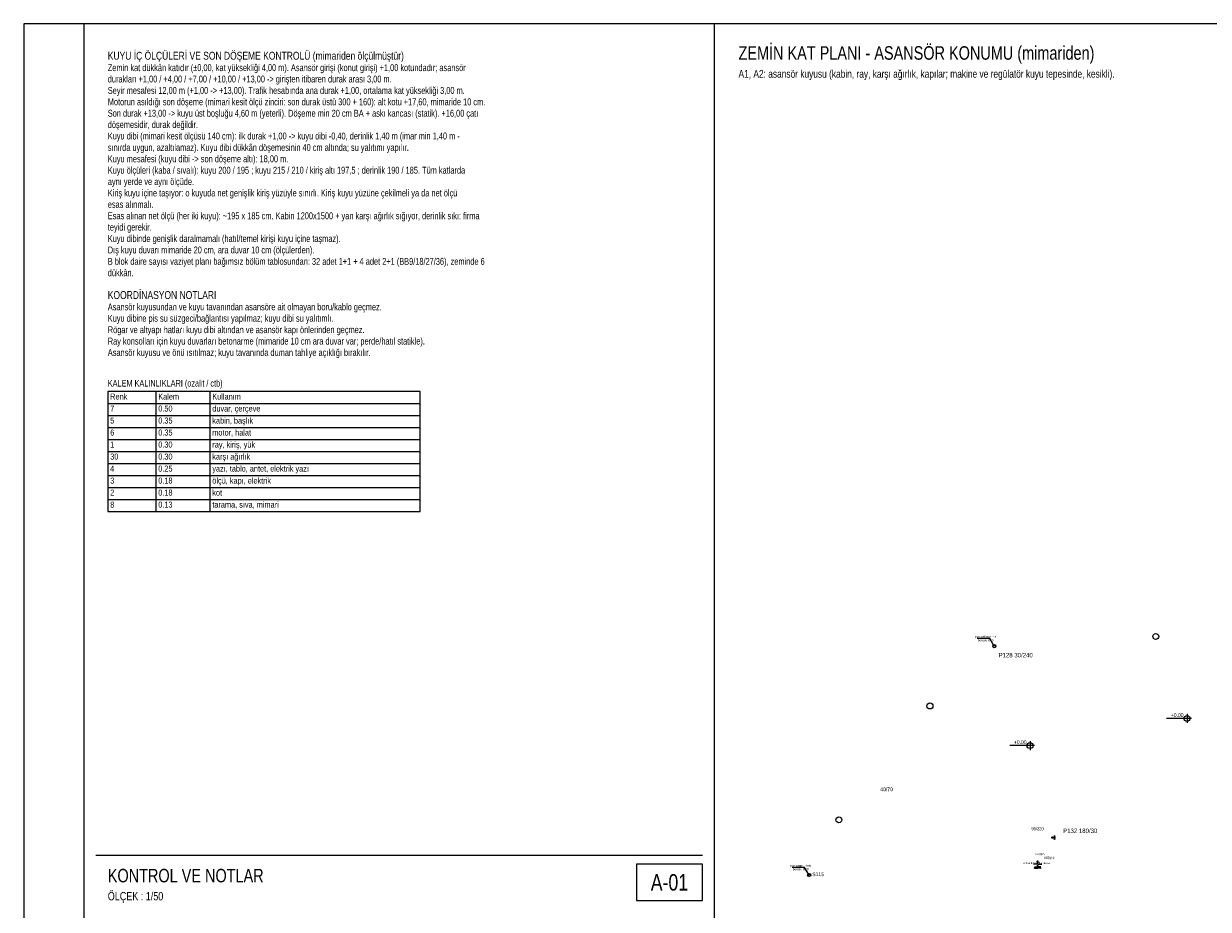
# Model space of a CAD drawing. Header units: centimetres. Extents: x 0 to 13360, y -30 to 2970.
# Tile 2 of 27: x 0 to 1972, y 1495 to 2970. Entities that reach past the tile are written whole.
import ezdxf
from ezdxf.enums import TextEntityAlignment as Align

# ---------------------------------------------------------------- set-up
doc = ezdxf.new("R2010")
doc.units = ezdxf.units.CM
for name, color, linetype in [('ASN-ANTET', 4, 'Continuous'), ('ASN-BASLIK', 5, 'Continuous'), ('ASN-CERCEVE', 7, 'Continuous'), ('ASN-MIMARI', 8, 'Continuous'), ('ASN-TABLO', 4, 'Continuous'), ('ASN-YAZI', 4, 'Continuous')]:
    doc.layers.add(name, color=color, linetype=linetype)

msp = doc.modelspace()

# ---------------------------------------------------------------- linework, layer by layer
at = {"layer": 'ASN-ANTET'}
msp.add_line((120, 1585), (1130, 1585), dxfattribs=at)
msp.add_lwpolyline([(1020, 1510), (1130, 1510), (1130, 1570), (1020, 1570)], close=True, dxfattribs=at)
at = {"layer": 'ASN-CERCEVE'}
msp.add_line((1150, 0), (1150, 2970), dxfattribs=at)
for points in [[(0, 0), (13359.9, 0), (13359.9, 2970), (0, 2970)], [(100, 0), (13334.9, 0), (13334.9, 2970), (100, 2970)]]:
    msp.add_lwpolyline(points, close=True, dxfattribs=at)
at = {"layer": 'ASN-MIMARI'}
for p, q in [((1608.2, 1945.9), (1587.3, 1945.9)), ((1615.8, 1933.5), (1608.2, 1945.9)), ((1936.6, 1820.4), (1936.6, 1805.4)), ((1944.1, 1812.9), (1902.7, 1812.9)), ((1675.4, 1775.3), (1675.4, 1760.3)), ((1682.9, 1767.8), (1641.5, 1767.8)), ((1300.1, 1564.6), (1279.1, 1564.6)), ((1307.7, 1552.2), (1300.1, 1564.6)), ((1688, 1570.4), (1681, 1570.4)), ((1682, 1563.9), (1688, 1563.9)), ((1682.2, 1563.9), (1682.2, 1563.7)), ((1682.6, 1563.4), (1688, 1563.4)), ((1682.7, 1565.6), (1688, 1565.6)), ((1688, 1573.9), (1685.8, 1573.9)), ((1688, 1567.4), (1686.6, 1567.4)), ((1688, 1571.6), (1688, 1576.2)), ((1688, 1573.9), (1690.3, 1573.8)), ((1688, 1570.4), (1695.1, 1570.3)), ((1688, 1566.1), (1688, 1568.7)), ((1688, 1567.4), (1689.4, 1567.3)), ((1693.2, 1565.6), (1688, 1565.6)), ((1693.9, 1563.8), (1688, 1563.9)), ((1693.4, 1563.3), (1688, 1563.4)), ((1693.7, 1563.8), (1693.7, 1563.7))]:
    msp.add_line(p, q, dxfattribs=at)
for centre, radius in [((1884.7, 1949.5), 5), ((1615.8, 1933.5), 2.7), ((1615.8, 1933.5), 2.25), ((1508.7, 1833.7), 5), ((1936.6, 1812.9), 5), ((1675.4, 1767.8), 5), ((1357, 1644.1), 5), ((1716.1, 1616.9), 0.713), ((1712.5, 1614.6), 1.15), ((1712.5, 1614.6), 0.969), ((1716.1, 1614.6), 0.713), ((1716.1, 1612.3), 0.713), ((1307.7, 1552.2), 2.7), ((1307.7, 1552.2), 2.25)]:
    msp.add_circle(centre, radius, dxfattribs=at)
at = {"layer": 'ASN-TABLO'}
for p, q in [((220, 2357.7), (220, 2157.7)), ((310, 2357.7), (310, 2157.7)), ((140, 2337.7), (660, 2337.7)), ((140, 2317.7), (660, 2317.7)), ((140, 2297.7), (660, 2297.7)), ((140, 2277.7), (660, 2277.7)), ((140, 2257.7), (660, 2257.7)), ((140, 2237.7), (660, 2237.7)), ((140, 2217.7), (660, 2217.7)), ((140, 2197.7), (660, 2197.7)), ((140, 2177.7), (660, 2177.7))]:
    msp.add_line(p, q, dxfattribs=at)
msp.add_lwpolyline([(140, 2157.7), (660, 2157.7), (660, 2357.7), (140, 2357.7)], close=True, dxfattribs=at)

# ---------------------------------------------------------------- texts
at = {"layer": 'ASN-ANTET', "width": 0.8}
msp.add_text('A-01', height=27.5, dxfattribs=at).set_placement((1075, 1540), align=Align.MIDDLE_CENTER)
msp.add_text('ÖLÇEK : 1/50', height=14, dxfattribs=at).set_placement((140, 1510))
at = {"layer": 'ASN-BASLIK', "width": 0.8}
for s, height, p in [('KUYU İÇ ÖLÇÜLERİ VE SON DÖŞEME KONTROLÜ (mimariden ölçülmüştür)', 13.225, (140, 2910)), ('ZEMİN KAT PLANI - ASANSÖR KONUMU (mimariden)', 22.5, (1190, 2910)), ('KOORDİNASYON NOTLARI', 13.225, (140, 2511.5)), ('KALEM KALINLIKLARI (ozalit / ctb)', 11, (140, 2365.7)), ('Renk', 10, (144, 2344.1)), ('Kalem', 10, (224, 2344.1)), ('Kullanım', 10, (314, 2344.1)), ('KONTROL VE NOTLAR', 22.5, (140, 1540))]:
    msp.add_text(s, height=height, dxfattribs=at).set_placement(p)
at = {"layer": 'ASN-MIMARI', "width": 0.8}
for s, height, p in [('pvc yağmur iniş', 3.75, (1584.1, 1947.3)), ('borusu %%c10', 3.75, (1588.5, 1941.5)), ('P128 30/240', 7.5, (1622.9, 1914.6)), ('+0.00', 6.25, (1909.7, 1815.5)), ('+0.00', 6.25, (1648.4, 1770.4)), ('40/70', 6.25, (1425.9, 1691.8)), ('90/220', 5, (1677.6, 1626.8)), ('P132 180/30', 7.5, (1730.4, 1622.1)), ('%%%1eğim', 3.19, (1683.7, 1585.3)), ('süzgeç', 3.99, (1698.9, 1579.5)), ('pvc yağmur iniş', 3.75, (1275.9, 1566)), ('borusu %%c10', 3.75, (1280.4, 1560.2)), ('mekanik havalandırma', 3.336, (1663.4, 1570.4)), ('S115', 6.25, (1312.8, 1550.3))]:
    msp.add_text(s, height=height, dxfattribs=at).set_placement(p)
at = {"layer": 'ASN-TABLO', "width": 0.8}
for s, p in [('7', (144, 2324.1)), ('0.50', (224, 2324.1)), ('duvar, çerçeve', (314, 2324.1)), ('5', (144, 2304.1)), ('0.35', (224, 2304.1)), ('kabin, başlık', (314, 2304.1)), ('6', (144, 2284.1)), ('0.35', (224, 2284.1)), ('motor, halat', (314, 2284.1)), ('1', (144, 2264.1)), ('0.30', (224, 2264.1)), ('ray, kiriş, yük', (314, 2264.1)), ('30', (144, 2244.1)), ('0.30', (224, 2244.1)), ('karşı ağırlık', (314, 2244.1)), ('4', (144, 2224.1)), ('0.25', (224, 2224.1)), ('yazı, tablo, antet, elektrik yazı', (314, 2224.1)), ('3', (144, 2204.1)), ('0.18', (224, 2204.1)), ('ölçü, kapı, elektrik', (314, 2204.1)), ('2', (144, 2184.1)), ('0.18', (224, 2184.1)), ('kot', (314, 2184.1)), ('8', (144, 2164.1)), ('0.13', (224, 2164.1)), ('tarama, sıva, mimari', (314, 2164.1))]:
    msp.add_text(s, height=10, dxfattribs=at).set_placement(p)
at = {"layer": 'ASN-YAZI', "width": 0.8}
for s, height, p in [('Zemin kat dükkân katıdır (%%p0,00, kat yüksekliği 4,00 m). Asansör girişi (konut girişi) +1,00 kotundadır; asansör', 11.5, (140, 2891)), ('durakları +1,00 / +4,00 / +7,00 / +10,00 / +13,00 -> girişten itibaren durak arası 3,00 m.', 11.5, (140, 2872.1)), ('A1, A2: asansör kuyusu (kabin, ray, karşı ağırlık, kapılar; makine ve regülatör kuyu tepesinde, kesikli).', 13, (1190, 2880)), ('Seyir mesafesi 12,00 m (+1,00 -> +13,00). Trafik hesabında ana durak +1,00, ortalama kat yüksekliği 3,00 m.', 11.5, (140, 2853.1)), ('Motorun asıldığı son döşeme (mimari kesit ölçü zinciri: son durak üstü 300 + 160): alt kotu +17,60, mimaride 10 cm.', 11.5, (140, 2834.1)), ('Son durak +13,00 -> kuyu üst boşluğu 4,60 m (yeterli). Döşeme min 20 cm BA + askı kancası (statik). +16,00 çatı', 11.5, (140, 2815.1)), ('döşemesidir, durak değildir.', 11.5, (140, 2796.2)), ('Kuyu dibi (mimari kesit ölçüsü 140 cm): ilk durak +1,00 -> kuyu dibi -0,40, derinlik 1,40 m (imar min 1,40 m -', 11.5, (140, 2777.2)), ('sınırda uygun, azaltılamaz). Kuyu dibi dükkân döşemesinin 40 cm altında; su yalıtımı yapılır.', 11.5, (140, 2758.2)), ('Kuyu mesafesi (kuyu dibi -> son döşeme altı): 18,00 m.', 11.5, (140, 2739.2)), ('Kuyu ölçüleri (kaba / sıvalı): kuyu 200 / 195 ; kuyu 215 / 210 / kiriş altı 197,5 ; derinlik 190 / 185. Tüm katlarda', 11.5, (140, 2720.2)), ('aynı yerde ve aynı ölçüde.', 11.5, (140, 2701.3)), ('Kiriş kuyu içine taşıyor: o kuyuda net genişlik kiriş yüzüyle sınırlı. Kiriş kuyu yüzüne çekilmeli ya da net ölçü', 11.5, (140, 2682.3)), ('esas alınmalı.', 11.5, (140, 2663.3)), ('Esas alınan net ölçü (her iki kuyu): ~195 x 185 cm. Kabin 1200x1500 + yan karşı ağırlık sığıyor, derinlik sıkı: firma', 11.5, (140, 2644.3)), ('teyidi gerekir.', 11.5, (140, 2625.4)), ('Kuyu dibinde genişlik daralmamalı (hatıl/temel kirişi kuyu içine taşmaz).', 11.5, (140, 2606.4)), ('Dış kuyu duvarı mimaride 20 cm, ara duvar 10 cm (ölçülerden).', 11.5, (140, 2587.4)), ('B blok daire sayısı vaziyet planı bağımsız bölüm tablosundan: 32 adet 1+1 + 4 adet 2+1 (BB9/18/27/36), zeminde 6', 11.5, (140, 2568.4)), ('dükkân.', 11.5, (140, 2549.5)), ('Asansör kuyusundan ve kuyu tavanından asansöre ait olmayan boru/kablo geçmez.', 11.5, (140, 2492.6)), ('Kuyu dibine pis su süzgeci/bağlantısı yapılmaz; kuyu dibi su yalıtımlı.', 11.5, (140, 2473.6)), ('Rögar ve altyapı hatları kuyu dibi altından ve asansör kapı önlerinden geçmez.', 11.5, (140, 2454.6)), ('Ray konsolları için kuyu duvarları betonarme (mimaride 10 cm ara duvar var; perde/hatıl statikle).', 11.5, (140, 2435.6)), ('Asansör kuyusu ve önü ısıtılmaz; kuyu tavanında duman tahliye açıklığı bırakılır.', 11.5, (140, 2416.7))]:
    msp.add_text(s, height=height, dxfattribs=at).set_placement(p)

doc.saveas('drawing.dxf')
